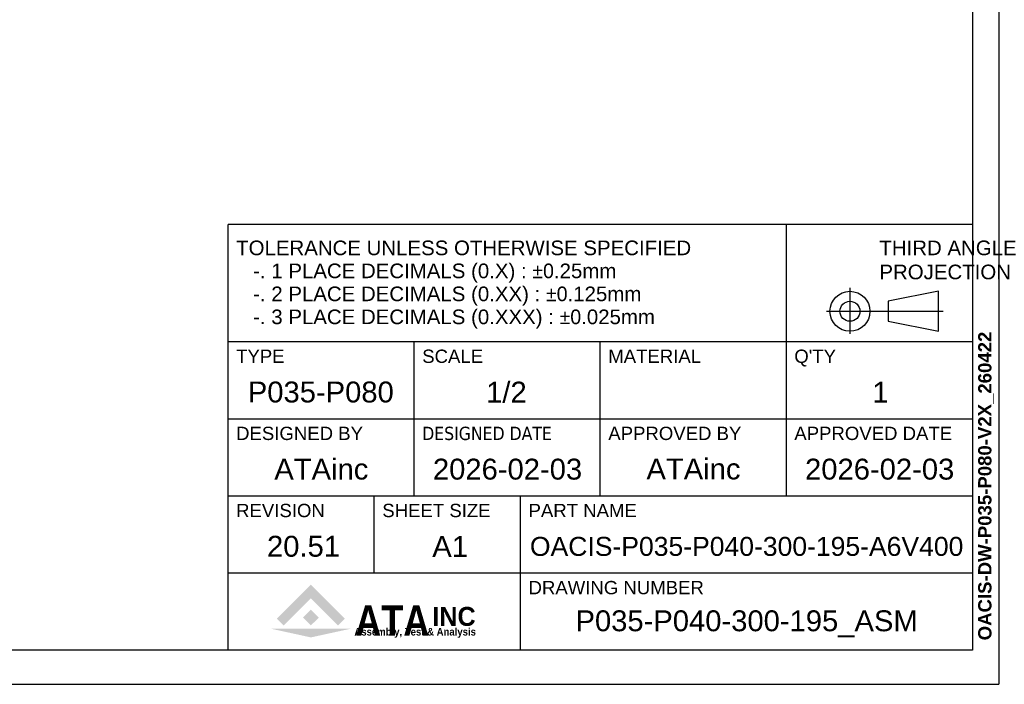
# Model space of a CAD drawing. Extents: x 12273 to 13958, y 5270 to 6468.
# Tile 8 of 22: x 13440 to 13958, y 5280 to 5630. Entities that reach past the tile are written whole.
import ezdxf
from ezdxf.enums import TextEntityAlignment as Align

# ---------------------------------------------------------------- set-up
doc = ezdxf.new("R2010")
doc.units = 0
doc.header["$LTSCALE"] = 25.4
doc.layers.get('0').update_dxf_attribs({"linetype": 'CONTINUOUS'})
doc.layers.add('ATA-TEXT', color=7, linetype='CONTINUOUS', lineweight=25)
doc.styles.add('주 문자 (ISO)', font='arial.ttf')

# ---------------------------------------------------------------- blocks, each defined once
blk = doc.blocks.new('ata-Title-A1-002')
for color, points in [(176, [(14.63, 6.49), (12.84, 8.28), (21.79, 17.23), (30.75, 8.28), (28.96, 6.49), (21.79, 13.66)]), (30, [(21.79, 10.66), (23.88, 8.57), (21.79, 6.49), (19.71, 8.57)]), (9, [(32.34, 5.64), (21.79, 3.34), (11.25, 5.64)])]:
    blk.add_hatch(color=color).paths.add_polyline_path(points)
at = {"color": 253}
for p, q in [((0, 0), (0, 112)), ((196, 112), (0, 112)), ((147, 40.6), (147, 112)), ((196, 112), (196, 0)), ((0, 81.2), (196, 81.2)), ((49, 40.6), (49, 81.2)), ((98, 40.6), (98, 81.2)), ((0, 60.9), (196, 60.9)), ((0, 40.6), (196, 40.6)), ((38.5, 20.3), (38.5, 40.6)), ((77, 0), (77, 40.6)), ((0, 20.3), (196, 20.3)), ((196, 0), (0, 0))]:
    blk.add_line(p, q, dxfattribs=at)
for p, q in [((163.75, 95.32), (163.75, 83.26)), ((187.03, 94.45), (173.85, 91.82)), ((187.03, 83.91), (187.03, 94.45)), ((173.85, 91.82), (173.85, 86.55)), ((157.57, 89.18), (188.27, 89.18)), ((173.85, 86.55), (187.03, 83.91)), ((0, 81.2), (196, 81.2))]:
    blk.add_line(p, q)
for radius in [5.27, 2.64]:
    blk.add_circle((163.75, 89.18), radius)
at = {"char_height": 3.85, "attachment_point": 1, "style": '주 문자 (ISO)'}
for s, insert, line_spacing_factor in [('TOLERANCE UNLESS OTHERWISE SPECIFIED\\P   -. 1 PLACE DECIMALS (0.X) : {\\fAIGDT|b0|i0|c2|p2;`0}.25mm\\P   -. 2 PLACE DECIMALS (0.XX) : {\\fAIGDT|b0|i0|c2|p2;`0}.125mm \\P   -. 3 PLACE DECIMALS (0.XXX) : {\\fAIGDT|b0|i0|c2|p2;`0}.025mm', (2.11, 107.8), 0.942857), ('THIRD ANGLE\\PPROJECTION', (171.5, 107.8), 0.987884)]:
    blk.add_mtext(s, dxfattribs=dict(at, insert=insert, line_spacing_factor=line_spacing_factor))
at = {"char_height": 3.5, "attachment_point": 1, "style": '주 문자 (ISO)'}
for s, insert in [('TYPE', (2.1, 79.1)), ('SCALE', (51.11, 79.1)), ('MATERIAL', (100.1, 79.1)), ("Q'TY", (149.1, 79.1)), ('DESIGNED BY', (2.1, 58.8)), ('{\\fTahoma|b0|i0|c0|p34;DESIGNED \\fTahoma|b0|i0|c129|p34;DATE}', (51.1, 58.8)), ('APPROVED BY', (100.11, 58.8)), ('APPROVED DATE', (149.1, 58.8)), ('REVISION', (2.1, 38.5)), ('SHEET SIZE', (40.6, 38.5)), ('PART NAME', (79.11, 38.5)), ('DRAWING NUMBER', (79.11, 18.2))]:
    blk.add_mtext(s, dxfattribs=dict(at, insert=insert))
at = {"color": 176, "insert": (33.46, 3.77), "char_height": 8, "width": 37.1563, "attachment_point": 7, "line_spacing_factor": 0.5, "style": '주 문자 (ISO)'}
blk.add_mtext('{\\fArial|b1|i0|c0|p34;\\W0.85;ATA}', dxfattribs=at)
at = {"color": 9, "style": '주 문자 (ISO)'}
for s, insert, char_height, attachment_point in [('{\\fArial|b1|i0|c0|p34;\\W0.95;INC}', (53.76, 6.3), 5, 7), ('{\\fArial|b1|i0|c0|p34;\\W0.9;Assembly, Test & Analysis}', (49.25, 5.84), 2, 2)]:
    blk.add_mtext(s, dxfattribs=dict(at, insert=insert, char_height=char_height, attachment_point=attachment_point))
at = {"style": '주 문자 (ISO)'}
for tag, p in [('TYPE_001', (24.5, 67.9)), ('SCALE_001', (73.5, 67.9)), ('MATERIAL_001', (122.5, 67.9)), ('QTY_001', (171.5, 67.9)), ('DESIGNED_BY_001', (24.5, 47.6)), ('APPROVED_BY_001', (122.5, 47.64)), ('APPROVED_DATE_001', (171.5, 47.6)), ('REVISION_001', (19.25, 27.3)), ('SHEET_SIZE_001', (57.75, 27.3)), ('PART_NAME_001', (136.5, 27.3)), ('DRAWING_NUMBER_001', (136.5, 7))]:
    blk.add_attdef(tag, text='', height=5.5, dxfattribs=at).set_placement(p, align=Align.MIDDLE_CENTER)
at = {"color": 7, "style": '주 문자 (ISO)'}
blk.add_attdef('DESIGNED_DATE_001', text='', height=5.5, dxfattribs=at).set_placement((73.5, 47.6), align=Align.MIDDLE_CENTER)
blk = doc.blocks.new('ata-Border-A1-002')
at = {"color": 253, "ltscale": 0.5}
for p in [(841, 594), (0, 0)]:
    blk.add_line(p, (841, 0), dxfattribs=at)
for p, q in [((834, 585), (834, 9)), ((834, 9), (7, 9))]:
    blk.add_line(p, q)

msp = doc.modelspace()

# ---------------------------------------------------------------- block references
at = {"xscale": 2, "yscale": 2, "zscale": 2}
msp.add_blockref('ata-Border-A1-002', (12273.4879337, 5279.8845905), dxfattribs=at)
ref = msp.add_blockref('ata-Title-A1-002', (13549.4879337, 5297.8845905), dxfattribs=dict(xscale=2, yscale=2, zscale=2))
ref.add_attrib('SCALE_001', '1/2', (13685.3889337, 5428.1900905), dxfattribs={"height": 11, "style": '주 문자 (ISO)'})
ref.add_attrib('TYPE_001', 'P035-P080', (13559.8559337, 5428.2560905), dxfattribs={"height": 11, "style": '주 문자 (ISO)'})
ref.add_attrib('DESIGNED_BY_001', 'ATAinc', (13573.8149337, 5387.6725905), dxfattribs={"height": 11, "style": '주 문자 (ISO)'})
ref.add_attrib('DESIGNED_DATE_001', '2026-02-03', (13657.3499337, 5387.6560905), dxfattribs={"color": 7, "height": 11, "style": '주 문자 (ISO)'})
ref.add_attrib('APPROVED_BY_001', 'ATAinc', (13769.8149337, 5387.74809), dxfattribs={"height": 11, "style": '주 문자 (ISO)'})
ref.add_attrib('APPROVED_DATE_001', '2026-02-03', (13853.3499337, 5387.6560905), dxfattribs={"height": 11, "style": '주 문자 (ISO)'})
ref.add_attrib('PART_NAME_001', 'OACIS-P035-P040-300-195-A6V400', (13708.4429337, 5347.4845905), dxfattribs={"height": 10, "style": '주 문자 (ISO)'})
ref.add_attrib('DRAWING_NUMBER_001', 'P035-P040-300-195_ASM', (13732.4419337, 5307.8145905), dxfattribs={"height": 11, "style": '주 문자 (ISO)'})
ref.add_attrib('QTY_001', '1', (13888.7919337, 5428.1625905), dxfattribs={"height": 11, "style": '주 문자 (ISO)'})
ref.add_attrib('REVISION_001', '20.51', (13569.9644337, 5347.0560905), dxfattribs={"height": 11, "style": '주 문자 (ISO)'})
ref.add_attrib('SHEET_SIZE_001', 'A1', (13657.0074337, 5346.9625905), dxfattribs={"color": 7, "height": 11, "style": '주 문자 (ISO)'})

# ---------------------------------------------------------------- texts
at = {"layer": 'ATA-TEXT', "color": 7, "insert": (13944.5201359, 5303.0243903), "char_height": 3.5, "attachment_point": 1, "rotation": 90, "line_spacing_factor": 1.027748, "style": '주 문자 (ISO)'}
msp.add_mtext('{\\fArial|b1|i0|c129|p34;\\H2.00000x;OACIS-DW-P035-P080-V2X_260422}', dxfattribs=at)

doc.saveas('drawing.dxf')
